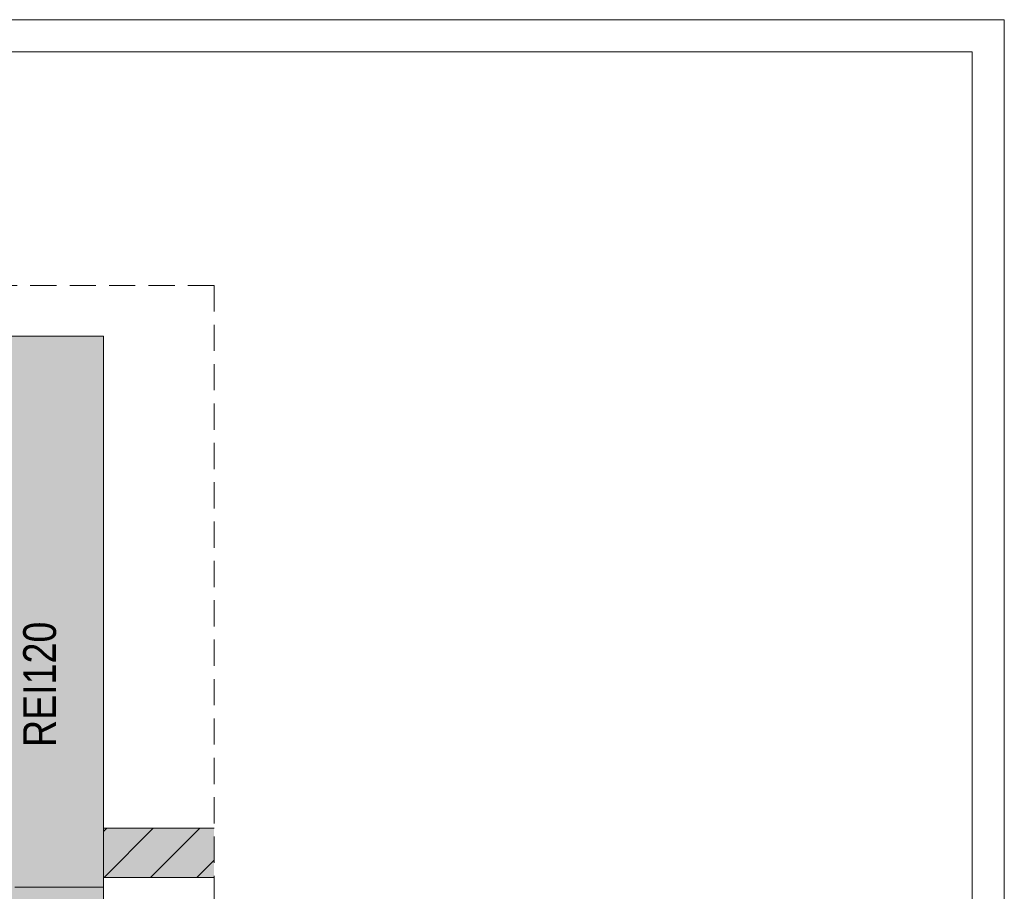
# Paper-space layout 'AD-06 DETAL KANAŁU UPUSTOWEGO ZEWNĘTRZNEGO' of a CAD drawing. Header units: millimetres. Extents: x 0 to 420, y 0 to 297.
# Tile 8 of 8: x 270 to 420, y 164 to 297. Entities that reach past the tile are written whole.
import ezdxf
from ezdxf.xclip import XClip

# ---------------------------------------------------------------- set-up
doc = ezdxf.new("R2010")
doc.units = ezdxf.units.MM
doc.header["$MEASUREMENT"] = 0
doc.header["$XCLIPFRAME"] = 0
doc.linetypes.add('przerywama detal', pattern=[120, 80, -40])
for name, color, linetype, lineweight in [('A_Arkusz_Nr_pióra__1', 7, 'Continuous', 20), ('A_ściany proj_Nr_pióra__1', 7, 'Continuous', 20), ('A_ściany_Nr_pióra__1', 7, 'Continuous', 20)]:
    doc.layers.add(name, color=color, linetype=linetype, lineweight=lineweight)
for name, color, linetype, lineweight, true_color in [('A_linie_Nr_pióra__10', 7, 'Continuous', 13, 0x4b4b4b), ('A_ppoż_Nr_pióra__8', 7, 'Continuous', 13, 0x4c4c4c), ('A_ściany_Nr_pióra__19', 7, 'Continuous', 5, 0x191919)]:
    doc.layers.add(name, color=color, linetype=linetype, lineweight=lineweight, true_color=true_color)
for name, color, linetype in [('A_podrys', 7, 'Continuous'), ('A_ppoż proj', 7, 'Continuous'), ('A_ściany', 7, 'Continuous'), ('A_ściany proj', 7, 'Continuous')]:
    doc.layers.add(name, color=color, linetype=linetype)
doc.styles.add('STYL_AUTOMATYCZNY_2', font='ARIALN.TTF')

# ---------------------------------------------------------------- blocks, each defined once
blk = doc.blocks.new('Rysunek_1_1', base_point=(-12066.03, -7041.92))
at = {"layer": 'A_ppoż proj', "linetype": 'Continuous', "lineweight": 0, "true_color": 0x121212}
for points in [[(282.76, 173.78), (282.76, 166.28), (299.6, 166.28), (299.6, 173.78)], [(282.76, 164.78), (262.76, 164.78), (262.76, 100.78), (282.76, 100.78)]]:
    blk.add_hatch(color=250, dxfattribs=at).paths.add_polyline_path(points)
at = {"layer": 'A_ściany', "linetype": 'Continuous', "lineweight": 0, "true_color": 0x000000}
blk.add_hatch(color=18, dxfattribs=at).paths.add_polyline_path([(262.76, 164.78), (282.76, 164.78), (282.76, 248.78), (262.76, 248.78)])
at = {"layer": 'A_ściany proj', "linetype": 'Continuous', "lineweight": 0, "true_color": 0x000000}
h = blk.add_hatch(dxfattribs=at)
h.set_pattern_fill('BLOCZKI_CERAMICZNE_0001', color=18, style=0, pattern_type=2)
h.set_pattern_definition([(45, (-12066.0314, -7041.92), (-3.5355339, 3.5355339), [])])
h.paths.add_polyline_path([(282.76, 173.78), (282.76, 166.28), (299.6, 166.28), (299.6, 173.78)])
at = {"layer": 'A_linie_Nr_pióra__10', "color": 251, "linetype": 'przerywama detal', "lineweight": 13, "ltscale": 0.05, "true_color": 0x4b4b4b}
for q in [(43.02, 256.51), (299.6, 58.08)]:
    blk.add_line((299.6, 256.51), q, dxfattribs=at)
at = {"layer": 'A_ściany proj_Nr_pióra__1', "color": 7, "linetype": 'Continuous', "lineweight": 20, "ltscale": 0.05, "flags": 128}
for points in [[(299.6, 173.78), (282.76, 173.78)], [(282.76, 173.78), (282.76, 166.28)], [(282.76, 166.28), (299.6, 166.28)]]:
    blk.add_lwpolyline(points, dxfattribs=at)
at = {"layer": 'A_ściany_Nr_pióra__1', "color": 7, "linetype": 'Continuous', "lineweight": 20, "ltscale": 0.05}
blk.add_line((262.76, 248.78), (282.76, 248.78), dxfattribs=at)
at = {"layer": 'A_ściany_Nr_pióra__1', "color": 7, "linetype": 'Continuous', "lineweight": 20, "ltscale": 0.05, "flags": 128}
blk.add_lwpolyline([(282.76, 164.78), (282.76, 248.78)], dxfattribs=at)
at = {"layer": 'A_ściany_Nr_pióra__19', "color": 250, "linetype": 'Continuous', "lineweight": 5, "ltscale": 0.05, "true_color": 0x191919}
for p, q in [((269.26, 164.78), (282.76, 164.78)), ((282.76, 164.78), (282.76, 100.78))]:
    blk.add_line(p, q, dxfattribs=at)
at = {"layer": 'A_ppoż_Nr_pióra__8', "color": 251, "linetype": 'Continuous', "lineweight": 13, "true_color": 0x4c4c4c, "insert": (273.05, 195.7), "char_height": 5, "attachment_point": 5, "rotation": 90, "style": 'STYL_AUTOMATYCZNY_2'}
blk.add_mtext('\\A1;{\\pqc;\\fArial Narrow|b0|i0|c238|p0;\\W1.000000;REI120}', dxfattribs=at)

psp = doc.layouts.new('AD-06 DETAL KANAŁU UPUSTOWEGO ZEWNĘTRZNEGO')

# ---------------------------------------------------------------- linework, layer by layer
at = {"layer": 'A_Arkusz_Nr_pióra__1', "color": 7, "linetype": 'Continuous', "lineweight": 20}
for q in [(29.9, 292.1), (415.1, 4.9)]:
    psp.add_line((415.1, 292.1), q, dxfattribs=at)
at = {"layer": 'A_Arkusz_Nr_pióra__1', "color": 7, "linetype": 'Continuous', "lineweight": 20, "flags": 128}
psp.add_lwpolyline([(0, 297), (420, 297), (420, 0), (0, 0)], close=True, dxfattribs=at)

# ---------------------------------------------------------------- block references
at = {"layer": 'A_podrys', "color": 37, "linetype": 'Continuous', "lineweight": 5, "true_color": 0x656532}
ref = psp.add_blockref('Rysunek_1_1', (-12066.03, -7041.92), dxfattribs=at)
XClip(ref).set_block_clipping_path([(43.0187673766, 58.080714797), (303.6482210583, 260.411474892)])

doc.saveas('drawing.dxf')
